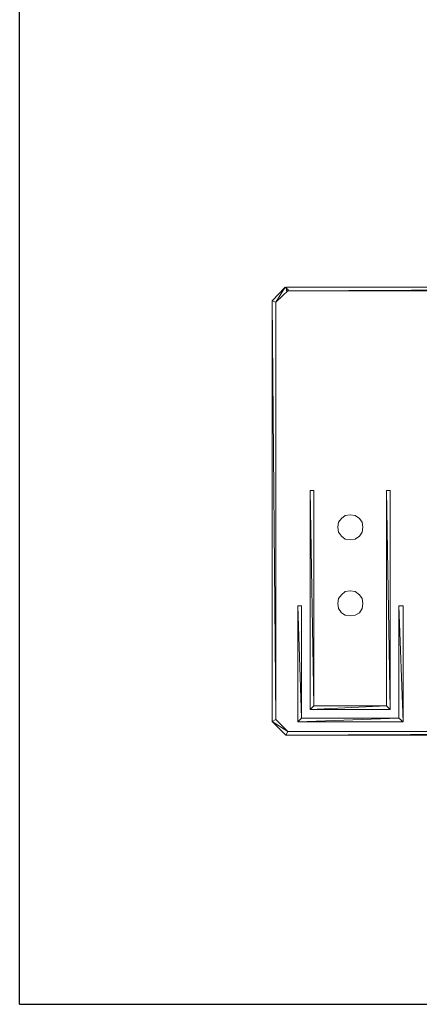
# Model space of a CAD drawing. Header units: millimetres. Extents: x 22250 to 51280, y -5012 to 7692.
# Tile 159 of 183: x 50639 to 50683, y 2739 to 2847. Entities that reach past the tile are written whole.
import ezdxf

# ---------------------------------------------------------------- set-up
doc = ezdxf.new("R2010")
doc.units = ezdxf.units.MM
doc.layers.add('00 CCTV IP - MIWI', color=10, linetype='Continuous')
doc.layers.add('Warstwa 1', color=253, linetype='Continuous', lineweight=5)

msp = doc.modelspace()

# ---------------------------------------------------------------- linework, layer by layer
at = {"layer": '00 CCTV IP - MIWI', "color": 250}
for q in [(50639.23, 3035.5), (51159.59, 2738.95)]:
    msp.add_line((50639.23, 2738.95), q, dxfattribs=at)
at = {"layer": 'Warstwa 1', "color": 1, "lineweight": 9}
msp.add_open_spline([(50679.37, 2946.26), (50679.37, 2946.26), (50703.37, 2946.26), (50703.37, 2946.26), (50703.37, 2946.26), (50703.37, 2946.26), (50703.44, 2827.69), (50703.44, 2827.69)], degree=3, knots=[0, 0, 0, 0, 0.5, 0.5, 0.5, 0.5, 1, 1, 1, 1], dxfattribs=at)
at = {"layer": 'Warstwa 1', "lineweight": 9}
for points, knots in [([(50697.8, 2827.69), (50697.8, 2827.69), (50697.8, 2939.86), (50697.8, 2939.86), (50697.8, 2939.86), (50697.8, 2939.86), (50673.66, 2939.86), (50673.66, 2939.86)], [0, 0, 0, 0, 0.5, 0.5, 0.5, 0.5, 1, 1, 1, 1]), ([(50677.03, 2791.52), (50677.03, 2791.52), (50676.96, 2792.07), (50676.96, 2792.07), (50676.96, 2792.07), (50676.96, 2792.07), (50676.68, 2792.48), (50676.68, 2792.48), (50676.68, 2792.48), (50676.68, 2792.48), (50676.2, 2792.82), (50676.2, 2792.82), (50676.2, 2792.82), (50676.2, 2792.82), (50675.65, 2792.89), (50675.65, 2792.89), (50675.65, 2792.89), (50675.65, 2792.89), (50675.1, 2792.82), (50675.1, 2792.82), (50675.1, 2792.82), (50675.1, 2792.82), (50674.69, 2792.48), (50674.69, 2792.48), (50674.69, 2792.48), (50674.69, 2792.48), (50674.35, 2792.07), (50674.35, 2792.07), (50674.35, 2792.07), (50674.35, 2792.07), (50674.28, 2791.52), (50674.28, 2791.52), (50674.28, 2791.52), (50674.28, 2791.52), (50674.35, 2790.97), (50674.35, 2790.97), (50674.35, 2790.97), (50674.35, 2790.97), (50674.69, 2790.55), (50674.69, 2790.55), (50674.69, 2790.55), (50674.69, 2790.55), (50675.1, 2790.21), (50675.1, 2790.21), (50675.1, 2790.21), (50675.1, 2790.21), (50675.65, 2790.14), (50675.65, 2790.14), (50675.65, 2790.14), (50675.65, 2790.14), (50676.2, 2790.21), (50676.2, 2790.21), (50676.2, 2790.21), (50676.2, 2790.21), (50676.68, 2790.55), (50676.68, 2790.55), (50676.68, 2790.55), (50676.68, 2790.55), (50676.96, 2790.97), (50676.96, 2790.97), (50676.96, 2790.97), (50676.96, 2790.97), (50677.03, 2791.52), (50677.03, 2791.52)], [0, 0, 0, 0, 0.0625, 0.0625, 0.0625, 0.0625, 0.125, 0.125, 0.125, 0.125, 0.1875, 0.1875, 0.1875, 0.1875, 0.25, 0.25, 0.25, 0.25, 0.3125, 0.3125, 0.3125, 0.3125, 0.375, 0.375, 0.375, 0.375, 0.4375, 0.4375, 0.4375, 0.4375, 0.5, 0.5, 0.5, 0.5, 0.5625, 0.5625, 0.5625, 0.5625, 0.625, 0.625, 0.625, 0.625, 0.6875, 0.6875, 0.6875, 0.6875, 0.75, 0.75, 0.75, 0.75, 0.8125, 0.8125, 0.8125, 0.8125, 0.875, 0.875, 0.875, 0.875, 0.9375, 0.9375, 0.9375, 0.9375, 1, 1, 1, 1]), ([(50677.03, 2783.13), (50677.03, 2783.13), (50676.96, 2783.68), (50676.96, 2783.68), (50676.96, 2783.68), (50676.96, 2783.68), (50676.68, 2784.09), (50676.68, 2784.09), (50676.68, 2784.09), (50676.68, 2784.09), (50676.2, 2784.43), (50676.2, 2784.43), (50676.2, 2784.43), (50676.2, 2784.43), (50675.65, 2784.5), (50675.65, 2784.5), (50675.65, 2784.5), (50675.65, 2784.5), (50675.1, 2784.43), (50675.1, 2784.43), (50675.1, 2784.43), (50675.1, 2784.43), (50674.69, 2784.09), (50674.69, 2784.09), (50674.69, 2784.09), (50674.69, 2784.09), (50674.35, 2783.68), (50674.35, 2783.68), (50674.35, 2783.68), (50674.35, 2783.68), (50674.28, 2783.13), (50674.28, 2783.13), (50674.28, 2783.13), (50674.28, 2783.13), (50674.35, 2782.58), (50674.35, 2782.58), (50674.35, 2782.58), (50674.35, 2782.58), (50674.69, 2782.1), (50674.69, 2782.1), (50674.69, 2782.1), (50674.69, 2782.1), (50675.1, 2781.82), (50675.1, 2781.82), (50675.1, 2781.82), (50675.1, 2781.82), (50675.65, 2781.75), (50675.65, 2781.75), (50675.65, 2781.75), (50675.65, 2781.75), (50676.2, 2781.82), (50676.2, 2781.82), (50676.2, 2781.82), (50676.2, 2781.82), (50676.68, 2782.1), (50676.68, 2782.1), (50676.68, 2782.1), (50676.68, 2782.1), (50676.96, 2782.58), (50676.96, 2782.58), (50676.96, 2782.58), (50676.96, 2782.58), (50677.03, 2783.13), (50677.03, 2783.13)], [0, 0, 0, 0, 0.0625, 0.0625, 0.0625, 0.0625, 0.125, 0.125, 0.125, 0.125, 0.1875, 0.1875, 0.1875, 0.1875, 0.25, 0.25, 0.25, 0.25, 0.3125, 0.3125, 0.3125, 0.3125, 0.375, 0.375, 0.375, 0.375, 0.4375, 0.4375, 0.4375, 0.4375, 0.5, 0.5, 0.5, 0.5, 0.5625, 0.5625, 0.5625, 0.5625, 0.625, 0.625, 0.625, 0.625, 0.6875, 0.6875, 0.6875, 0.6875, 0.75, 0.75, 0.75, 0.75, 0.8125, 0.8125, 0.8125, 0.8125, 0.875, 0.875, 0.875, 0.875, 0.9375, 0.9375, 0.9375, 0.9375, 1, 1, 1, 1])]:
    msp.add_open_spline(points, degree=3, knots=knots, dxfattribs=at)
at = {"layer": 'Warstwa 1'}
for points in [[(50668.5, 2817.99), (50668.5, 2817.99), (50667.47, 2816.34), (50667.47, 2816.34), (50667.47, 2816.34), (50667.47, 2816.34), (50667.06, 2816.48), (50667.06, 2816.48), (50667.06, 2816.48), (50667.06, 2816.48), (50668.5, 2817.99), (50668.5, 2817.99)], [(50668.84, 2817.65), (50668.84, 2817.65), (50668.5, 2817.99), (50668.5, 2817.99), (50668.5, 2817.99), (50668.5, 2817.99), (50667.47, 2816.34), (50667.47, 2816.34), (50667.47, 2816.34), (50667.47, 2816.34), (50668.84, 2817.65), (50668.84, 2817.65)], [(50744.15, 2817.58), (50744.15, 2817.58), (50744.36, 2817.99), (50744.36, 2817.99), (50744.36, 2817.99), (50744.36, 2817.99), (50668.64, 2817.58), (50668.64, 2817.58), (50668.64, 2817.58), (50668.64, 2817.58), (50744.15, 2817.58), (50744.15, 2817.58)], [(50744.36, 2817.99), (50744.36, 2817.99), (50668.64, 2817.58), (50668.64, 2817.58), (50668.64, 2817.58), (50668.64, 2817.58), (50668.64, 2817.99), (50668.64, 2817.99), (50668.64, 2817.99), (50668.64, 2817.99), (50744.36, 2817.99), (50744.36, 2817.99)], [(50667.47, 2816.34), (50667.47, 2816.34), (50667.06, 2816.48), (50667.06, 2816.48), (50667.06, 2816.48), (50667.06, 2816.48), (50667.47, 2770.34), (50667.47, 2770.34), (50667.47, 2770.34), (50667.47, 2770.34), (50667.47, 2816.34), (50667.47, 2816.34)], [(50667.06, 2816.48), (50667.06, 2816.48), (50667.47, 2770.34), (50667.47, 2770.34), (50667.47, 2770.34), (50667.47, 2770.34), (50667.06, 2770.13), (50667.06, 2770.13), (50667.06, 2770.13), (50667.06, 2770.13), (50667.06, 2816.48), (50667.06, 2816.48)], [(50671.66, 2795.57), (50671.66, 2795.57), (50671.25, 2795.57), (50671.25, 2795.57), (50671.25, 2795.57), (50671.25, 2795.57), (50671.66, 2771.85), (50671.66, 2771.85), (50671.66, 2771.85), (50671.66, 2771.85), (50671.66, 2795.57), (50671.66, 2795.57)], [(50671.25, 2795.57), (50671.25, 2795.57), (50671.66, 2771.85), (50671.66, 2771.85), (50671.66, 2771.85), (50671.66, 2771.85), (50671.25, 2771.44), (50671.25, 2771.44), (50671.25, 2771.44), (50671.25, 2771.44), (50671.25, 2795.57), (50671.25, 2795.57)], [(50679.64, 2771.85), (50679.64, 2771.85), (50680.05, 2771.44), (50680.05, 2771.44), (50680.05, 2771.44), (50680.05, 2771.44), (50679.64, 2795.57), (50679.64, 2795.57), (50679.64, 2795.57), (50679.64, 2795.57), (50679.64, 2771.85), (50679.64, 2771.85)], [(50680.05, 2771.44), (50680.05, 2771.44), (50679.64, 2795.57), (50679.64, 2795.57), (50679.64, 2795.57), (50679.64, 2795.57), (50680.05, 2795.57), (50680.05, 2795.57), (50680.05, 2795.57), (50680.05, 2795.57), (50680.05, 2771.44), (50680.05, 2771.44)], [(50670.29, 2782.85), (50670.29, 2782.85), (50669.88, 2782.85), (50669.88, 2782.85), (50669.88, 2782.85), (50669.88, 2782.85), (50670.29, 2770.47), (50670.29, 2770.47), (50670.29, 2770.47), (50670.29, 2770.47), (50670.29, 2782.85), (50670.29, 2782.85)], [(50669.88, 2782.85), (50669.88, 2782.85), (50670.29, 2770.47), (50670.29, 2770.47), (50670.29, 2770.47), (50670.29, 2770.47), (50669.88, 2770.06), (50669.88, 2770.06), (50669.88, 2770.06), (50669.88, 2770.06), (50669.88, 2782.85), (50669.88, 2782.85)], [(50681.02, 2770.47), (50681.02, 2770.47), (50681.5, 2770.06), (50681.5, 2770.06), (50681.5, 2770.06), (50681.5, 2770.06), (50681.02, 2782.85), (50681.02, 2782.85), (50681.02, 2782.85), (50681.02, 2782.85), (50681.02, 2770.47), (50681.02, 2770.47)], [(50681.5, 2770.06), (50681.5, 2770.06), (50681.02, 2782.85), (50681.02, 2782.85), (50681.02, 2782.85), (50681.02, 2782.85), (50681.5, 2782.85), (50681.5, 2782.85), (50681.5, 2782.85), (50681.5, 2782.85), (50681.5, 2770.06), (50681.5, 2770.06)], [(50671.66, 2771.85), (50671.66, 2771.85), (50671.25, 2771.44), (50671.25, 2771.44), (50671.25, 2771.44), (50671.25, 2771.44), (50679.64, 2771.85), (50679.64, 2771.85), (50679.64, 2771.85), (50679.64, 2771.85), (50671.66, 2771.85), (50671.66, 2771.85)], [(50671.25, 2771.44), (50671.25, 2771.44), (50679.64, 2771.85), (50679.64, 2771.85), (50679.64, 2771.85), (50679.64, 2771.85), (50680.05, 2771.44), (50680.05, 2771.44), (50680.05, 2771.44), (50680.05, 2771.44), (50671.25, 2771.44), (50671.25, 2771.44)], [(50667.47, 2770.34), (50667.47, 2770.34), (50667.06, 2770.13), (50667.06, 2770.13), (50667.06, 2770.13), (50667.06, 2770.13), (50668.78, 2769.03), (50668.78, 2769.03), (50668.78, 2769.03), (50668.78, 2769.03), (50667.47, 2770.34), (50667.47, 2770.34)], [(50670.29, 2770.47), (50670.29, 2770.47), (50669.88, 2770.06), (50669.88, 2770.06), (50669.88, 2770.06), (50669.88, 2770.06), (50681.02, 2770.47), (50681.02, 2770.47), (50681.02, 2770.47), (50681.02, 2770.47), (50670.29, 2770.47), (50670.29, 2770.47)], [(50669.88, 2770.06), (50669.88, 2770.06), (50681.02, 2770.47), (50681.02, 2770.47), (50681.02, 2770.47), (50681.02, 2770.47), (50681.5, 2770.06), (50681.5, 2770.06), (50681.5, 2770.06), (50681.5, 2770.06), (50669.88, 2770.06), (50669.88, 2770.06)], [(50667.06, 2770.13), (50667.06, 2770.13), (50668.78, 2769.03), (50668.78, 2769.03), (50668.78, 2769.03), (50668.78, 2769.03), (50668.57, 2768.62), (50668.57, 2768.62), (50668.57, 2768.62), (50668.57, 2768.62), (50667.06, 2770.13), (50667.06, 2770.13)], [(50668.78, 2769.03), (50668.78, 2769.03), (50668.57, 2768.62), (50668.57, 2768.62), (50668.57, 2768.62), (50668.57, 2768.62), (50744.15, 2769.03), (50744.15, 2769.03), (50744.15, 2769.03), (50744.15, 2769.03), (50668.78, 2769.03), (50668.78, 2769.03)], [(50668.57, 2768.62), (50668.57, 2768.62), (50744.15, 2769.03), (50744.15, 2769.03), (50744.15, 2769.03), (50744.15, 2769.03), (50744.36, 2768.62), (50744.36, 2768.62), (50744.36, 2768.62), (50744.36, 2768.62), (50668.57, 2768.62), (50668.57, 2768.62)]]:
    msp.add_open_spline(points, degree=3, knots=[0, 0, 0, 0, 0.333333, 0.333333, 0.333333, 0.333333, 0.666667, 0.666667, 0.666667, 0.666667, 1, 1, 1, 1], dxfattribs=at)

doc.saveas('drawing.dxf')
